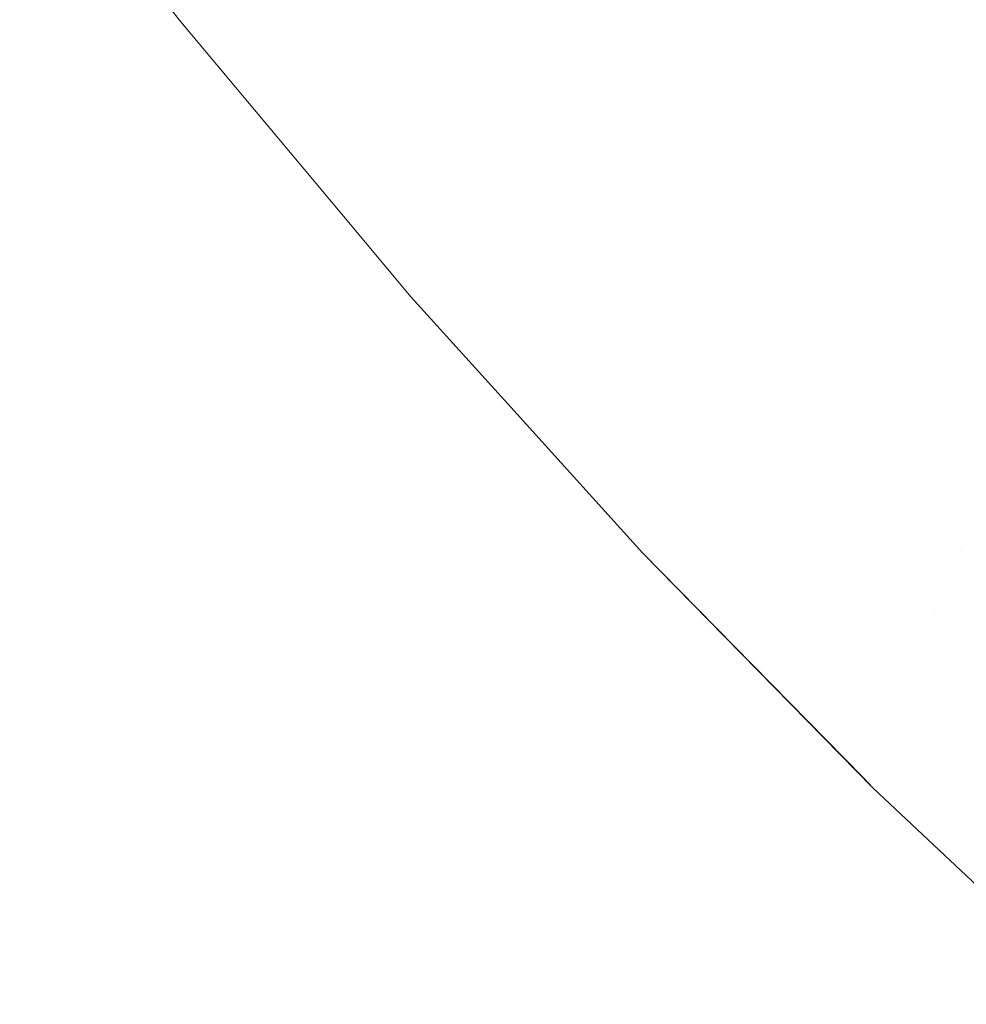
# Model space of a CAD drawing. Header units: centimetres. Extents: x -17.1 to 18.2, y 4.2 to 6.
# Tile 1 of 256: x -17.06385 to -17.05554, y 4.21442 to 4.22306. Entities that reach past the tile are written whole.
import ezdxf

# ---------------------------------------------------------------- set-up
doc = ezdxf.new("R2010")
doc.units = ezdxf.units.CM
doc.header["$LTSCALE"] = 2.54
doc.layers.add('Lucido design-1', color=7, linetype='Continuous')

# ---------------------------------------------------------------- blocks, each defined once
blk = doc.blocks.new('Gruppo-3-1')
at = {"color": 7, "linetype": 'Continuous', "lineweight": 9}
for points, invisible_edges in [([(-17.0580248, 4.2227766, -2276.2945904), (-17.0576763, 4.223492, -2276.2916647), (-17.0590882, 4.2251064, -2276.2916647), (-17.0594498, 4.224406, -2276.2945904)], 15), ([(-17.0580248, 4.2227766, -2276.9497496), (-17.0594498, 4.224406, -2276.9497496), (-17.0590882, 4.2251064, -2276.9526752), (-17.0576763, 4.223492, -2276.9526752)], 15), ([(-17.0558548, 4.2227232, -2276.2887813), (-17.0554574, 4.2235894, -2276.2859436), (-17.0568814, 4.2251242, -2276.2859436), (-17.0572948, 4.2242752, -2276.2887813)], 15), ([(-17.0568814, 4.2251242, -2276.9583964), (-17.0554574, 4.2235894, -2276.9583964), (-17.0558548, 4.2227232, -2276.9555586), (-17.0572948, 4.2242752, -2276.9555586)], 15), ([(-17.0614691, 4.2249111, -2276.3005536), (-17.0617313, 4.2244316, -2276.3035833), (-17.0603196, 4.2227216, -2276.3035833), (-17.0600664, 4.223212, -2276.3005536)], 15), ([(-17.0614691, 4.2249111, -2276.9437864), (-17.0600664, 4.223212, -2276.9437864), (-17.0603196, 4.2227216, -2276.9407566), (-17.0617313, 4.2244316, -2276.9407566)], 15), ([(-17.0638452, 4.2248781, -2276.92217), (-17.0624447, 4.2230613, -2276.92217), (-17.0624447, 4.2230613, -2276.32217), (-17.0638452, 4.2248781, -2276.32217)], 10), ([(-17.0605351, 4.2223042, -2276.3066398), (-17.0603196, 4.2227216, -2276.3035833), (-17.0617313, 4.2244316, -2276.3035833), (-17.0619544, 4.2240234, -2276.3066398)], 15), ([(-17.0617313, 4.2244316, -2276.9407566), (-17.0603196, 4.2227216, -2276.9407566), (-17.0605351, 4.2223042, -2276.9377002), (-17.0619544, 4.2240234, -2276.9377002)], 15), ([(-17.0594498, 4.224406, -2276.2945904), (-17.0597762, 4.223774, -2276.2975546), (-17.0583393, 4.2221309, -2276.2975546), (-17.0580248, 4.2227766, -2276.2945904)], 15), ([(-17.0583393, 4.2221309, -2276.9467854), (-17.0597762, 4.223774, -2276.9467854), (-17.0594498, 4.224406, -2276.9497496), (-17.0580248, 4.2227766, -2276.9497496)], 15), ([(-17.0572948, 4.2242752, -2276.2887813), (-17.0576763, 4.223492, -2276.2916647), (-17.0562215, 4.2219239, -2276.2916647), (-17.0558548, 4.2227232, -2276.2887813)], 15), ([(-17.0572948, 4.2242752, -2276.9555586), (-17.0558548, 4.2227232, -2276.9555586), (-17.0562215, 4.2219239, -2276.9526752), (-17.0576763, 4.223492, -2276.9526752)], 15), ([(-17.0619544, 4.2240234, -2276.3066398), (-17.0621378, 4.2236879, -2276.3097186), (-17.0607123, 4.2219611, -2276.3097186), (-17.0605351, 4.2223042, -2276.3066398)], 15), ([(-17.0619544, 4.2240234, -2276.9377002), (-17.0605351, 4.2223042, -2276.9377002), (-17.0607123, 4.2219611, -2276.9346213), (-17.0621378, 4.2236879, -2276.9346213)], 15), ([(-17.0586189, 4.2215568, -2276.3005536), (-17.0583393, 4.2221309, -2276.2975546), (-17.0597762, 4.223774, -2276.2975546), (-17.0600664, 4.223212, -2276.3005536)], 15), ([(-17.0586189, 4.2215568, -2276.9437864), (-17.0600664, 4.223212, -2276.9437864), (-17.0597762, 4.223774, -2276.9467854), (-17.0583393, 4.2221309, -2276.9467854)], 15), ([(-17.0608506, 4.2216932, -2276.3128155), (-17.0607123, 4.2219611, -2276.3097186), (-17.0621378, 4.2236879, -2276.3097186), (-17.062281, 4.2234259, -2276.3128155)], 15), ([(-17.0621378, 4.2236879, -2276.9346213), (-17.0607123, 4.2219611, -2276.9346213), (-17.0608506, 4.2216932, -2276.9315244), (-17.062281, 4.2234259, -2276.9315244)], 15), ([(-17.054373, 4.2212203, -2276.2887813), (-17.0539922, 4.2221034, -2276.2859436), (-17.0554574, 4.2235894, -2276.2859436), (-17.0558548, 4.2227232, -2276.2887813)], 15), ([(-17.054373, 4.2212203, -2276.9555586), (-17.0558548, 4.2227232, -2276.9555586), (-17.0554574, 4.2235894, -2276.9583964), (-17.0539922, 4.2221034, -2276.9583964)], 15), ([(-17.0565563, 4.2211939, -2276.2945904), (-17.0562215, 4.2219239, -2276.2916647), (-17.0576763, 4.223492, -2276.2916647), (-17.0580248, 4.2227766, -2276.2945904)], 15), ([(-17.0576763, 4.223492, -2276.9526752), (-17.0562215, 4.2219239, -2276.9526752), (-17.0565563, 4.2211939, -2276.9497496), (-17.0580248, 4.2227766, -2276.9497496)], 15), ([(-17.062281, 4.2234259, -2276.3128155), (-17.0623836, 4.2232382, -2276.3159261), (-17.0609497, 4.2215013, -2276.3159261), (-17.0608506, 4.2216932, -2276.3128155)], 15), ([(-17.062281, 4.2234259, -2276.9315244), (-17.0608506, 4.2216932, -2276.9315244), (-17.0609497, 4.2215013, -2276.9284139), (-17.0623836, 4.2232382, -2276.9284139)], 15), ([(-17.0610093, 4.2213859, -2276.3190457), (-17.0609497, 4.2215013, -2276.3159261), (-17.0623836, 4.2232382, -2276.3159261), (-17.0624453, 4.2231253, -2276.3190457)], 15), ([(-17.0623836, 4.2232382, -2276.9284139), (-17.0609497, 4.2215013, -2276.9284139), (-17.0610093, 4.2213859, -2276.9252942), (-17.0624453, 4.2231253, -2276.9252942)], 15), ([(-17.0600664, 4.223212, -2276.3005536), (-17.0603196, 4.2227216, -2276.3035833), (-17.0588629, 4.2210559, -2276.3035833), (-17.0586189, 4.2215568, -2276.3005536)], 15), ([(-17.0588629, 4.2210559, -2276.9407566), (-17.0603196, 4.2227216, -2276.9407566), (-17.0600664, 4.223212, -2276.9437864), (-17.0586189, 4.2215568, -2276.9437864)], 15), ([(-17.0624453, 4.2231253, -2276.3190457), (-17.0624447, 4.2230613, -2276.32217), (-17.061019, 4.2213558, -2276.32217), (-17.0610093, 4.2213859, -2276.3190457)], 13), ([(-17.0624453, 4.2231253, -2276.9252942), (-17.0610093, 4.2213859, -2276.9252942), (-17.061019, 4.2213558, -2276.92217), (-17.0624447, 4.2230613, -2276.92217)], 11), ([(-17.061019, 4.2213558, -2276.32217), (-17.0624447, 4.2230613, -2276.32217), (-17.0624447, 4.2230613, -2276.92217), (-17.061019, 4.2213558, -2276.92217)], 10), ([(-17.0580248, 4.2227766, -2276.2945904), (-17.0583393, 4.2221309, -2276.2975546), (-17.0568586, 4.220535, -2276.2975546), (-17.0565563, 4.2211939, -2276.2945904)], 15), ([(-17.0580248, 4.2227766, -2276.9497496), (-17.0565563, 4.2211939, -2276.9497496), (-17.0568586, 4.220535, -2276.9467854), (-17.0583393, 4.2221309, -2276.9467854)], 15), ([(-17.0590705, 4.2206296, -2276.3066398), (-17.0588629, 4.2210559, -2276.3035833), (-17.0603196, 4.2227216, -2276.3035833), (-17.0605351, 4.2223042, -2276.3066398)], 15), ([(-17.0590705, 4.2206296, -2276.9377002), (-17.0605351, 4.2223042, -2276.9377002), (-17.0603196, 4.2227216, -2276.9407566), (-17.0588629, 4.2210559, -2276.9407566)], 15), ([(-17.0558548, 4.2227232, -2276.2887813), (-17.0562215, 4.2219239, -2276.2916647), (-17.0547243, 4.2204056, -2276.2916647), (-17.054373, 4.2212203, -2276.2887813)], 15), ([(-17.0547243, 4.2204056, -2276.9526752), (-17.0562215, 4.2219239, -2276.9526752), (-17.0558548, 4.2227232, -2276.9555586), (-17.054373, 4.2212203, -2276.9555586)], 15), ([(-17.0605351, 4.2223042, -2276.3066398), (-17.0607123, 4.2219611, -2276.3097186), (-17.0592412, 4.2202791, -2276.3097186), (-17.0590705, 4.2206296, -2276.3066398)], 15), ([(-17.0592412, 4.2202791, -2276.9346213), (-17.0607123, 4.2219611, -2276.9346213), (-17.0605351, 4.2223042, -2276.9377002), (-17.0590705, 4.2206296, -2276.9377002)], 15), ([(-17.0571273, 4.2199492, -2276.3005536), (-17.0568586, 4.220535, -2276.2975546), (-17.0583393, 4.2221309, -2276.2975546), (-17.0586189, 4.2215568, -2276.3005536)], 15), ([(-17.0583393, 4.2221309, -2276.9467854), (-17.0568586, 4.220535, -2276.9467854), (-17.0571273, 4.2199492, -2276.9437864), (-17.0586189, 4.2215568, -2276.9437864)], 15), ([(-17.0593745, 4.2200054, -2276.3128155), (-17.0592412, 4.2202791, -2276.3097186), (-17.0607123, 4.2219611, -2276.3097186), (-17.0608506, 4.2216932, -2276.3128155)], 15), ([(-17.0593745, 4.2200054, -2276.9315244), (-17.0608506, 4.2216932, -2276.9315244), (-17.0607123, 4.2219611, -2276.9346213), (-17.0592412, 4.2202791, -2276.9346213)], 15), ([(-17.0550453, 4.2196614, -2276.2945904), (-17.0547243, 4.2204056, -2276.2916647), (-17.0562215, 4.2219239, -2276.2916647), (-17.0565563, 4.2211939, -2276.2945904)], 15), ([(-17.0550453, 4.2196614, -2276.9497496), (-17.0565563, 4.2211939, -2276.9497496), (-17.0562215, 4.2219239, -2276.9526752), (-17.0547243, 4.2204056, -2276.9526752)], 15), ([(-17.0608506, 4.2216932, -2276.3128155), (-17.0609497, 4.2215013, -2276.3159261), (-17.05947, 4.2198094, -2276.3159261), (-17.0593745, 4.2200054, -2276.3128155)], 15), ([(-17.05947, 4.2198094, -2276.9284139), (-17.0609497, 4.2215013, -2276.9284139), (-17.0608506, 4.2216932, -2276.9315244), (-17.0593745, 4.2200054, -2276.9315244)], 15), ([(-17.0586189, 4.2215568, -2276.3005536), (-17.0588629, 4.2210559, -2276.3035833), (-17.0573618, 4.219438, -2276.3035833), (-17.0571273, 4.2199492, -2276.3005536)], 15), ([(-17.0586189, 4.2215568, -2276.9437864), (-17.0571273, 4.2199492, -2276.9437864), (-17.0573618, 4.219438, -2276.9407566), (-17.0588629, 4.2210559, -2276.9407566)], 15), ([(-17.0595274, 4.2196915, -2276.3190457), (-17.05947, 4.2198094, -2276.3159261), (-17.0609497, 4.2215013, -2276.3159261), (-17.0610093, 4.2213859, -2276.3190457)], 15), ([(-17.0595274, 4.2196915, -2276.9252942), (-17.0610093, 4.2213859, -2276.9252942), (-17.0609497, 4.2215013, -2276.9284139), (-17.05947, 4.2198094, -2276.9284139)], 15), ([(-17.0610093, 4.2213859, -2276.3190457), (-17.061019, 4.2213558, -2276.32217), (-17.0604111, 4.2206286, -2276.32217)], 9), ([(-17.0604111, 4.2206286, -2276.92217), (-17.061019, 4.2213558, -2276.92217), (-17.0610093, 4.2213859, -2276.9252942)], 10), ([(-17.0595274, 4.2196915, -2276.3190457), (-17.0610093, 4.2213859, -2276.3190457), (-17.0604111, 4.2206286, -2276.32217)], 11), ([(-17.0604111, 4.2206286, -2276.92217), (-17.0610093, 4.2213859, -2276.9252942), (-17.0595274, 4.2196915, -2276.9252942)], 11), ([(-17.061019, 4.2213558, -2276.92217), (-17.0604111, 4.2206286, -2276.92217), (-17.0604111, 4.2206286, -2276.32217), (-17.061019, 4.2213558, -2276.32217)], 10), ([(-17.0565563, 4.2211939, -2276.2945904), (-17.0568586, 4.220535, -2276.2975546), (-17.0553349, 4.2189897, -2276.2975546), (-17.0550453, 4.2196614, -2276.2945904)], 15), ([(-17.0553349, 4.2189897, -2276.9467854), (-17.0568586, 4.220535, -2276.9467854), (-17.0565563, 4.2211939, -2276.9497496), (-17.0550453, 4.2196614, -2276.9497496)], 15), ([(-17.0575614, 4.219003, -2276.3066398), (-17.0573618, 4.219438, -2276.3035833), (-17.0588629, 4.2210559, -2276.3035833), (-17.0590705, 4.2206296, -2276.3066398)], 15), ([(-17.0588629, 4.2210559, -2276.9407566), (-17.0573618, 4.219438, -2276.9407566), (-17.0575614, 4.219003, -2276.9377002), (-17.0590705, 4.2206296, -2276.9377002)], 15), ([(-17.0604111, 4.2206286, -2276.32217), (-17.0595357, 4.219662, -2276.32217), (-17.0595274, 4.2196915, -2276.3190457)], 10), ([(-17.0595357, 4.219662, -2276.32217), (-17.0604111, 4.2206286, -2276.32217), (-17.0604111, 4.2206286, -2276.92217), (-17.0595357, 4.219662, -2276.92217)], 10), ([(-17.0595274, 4.2196915, -2276.9252942), (-17.0595357, 4.219662, -2276.92217), (-17.0604111, 4.2206286, -2276.92217)], 9), ([(-17.0590705, 4.2206296, -2276.3066398), (-17.0592412, 4.2202791, -2276.3097186), (-17.0577254, 4.2186453, -2276.3097186), (-17.0575614, 4.219003, -2276.3066398)], 15), ([(-17.0590705, 4.2206296, -2276.9377002), (-17.0575614, 4.219003, -2276.9377002), (-17.0577254, 4.2186453, -2276.9346213), (-17.0592412, 4.2202791, -2276.9346213)], 15), ([(-17.0555924, 4.2183925, -2276.3005536), (-17.0553349, 4.2189897, -2276.2975546), (-17.0568586, 4.220535, -2276.2975546), (-17.0571273, 4.2199492, -2276.3005536)], 15), ([(-17.0555924, 4.2183925, -2276.9437864), (-17.0571273, 4.2199492, -2276.9437864), (-17.0568586, 4.220535, -2276.9467854), (-17.0553349, 4.2189897, -2276.9467854)], 15), ([(-17.0578535, 4.2183661, -2276.3128155), (-17.0577254, 4.2186453, -2276.3097186), (-17.0592412, 4.2202791, -2276.3097186), (-17.0593745, 4.2200054, -2276.3128155)], 15), ([(-17.0592412, 4.2202791, -2276.9346213), (-17.0577254, 4.2186453, -2276.9346213), (-17.0578535, 4.2183661, -2276.9315244), (-17.0593745, 4.2200054, -2276.9315244)], 15), ([(-17.0593745, 4.2200054, -2276.3128155), (-17.05947, 4.2198094, -2276.3159261), (-17.0579453, 4.218166, -2276.3159261), (-17.0578535, 4.2183661, -2276.3128155)], 15), ([(-17.0593745, 4.2200054, -2276.9315244), (-17.0578535, 4.2183661, -2276.9315244), (-17.0579453, 4.218166, -2276.9284139), (-17.05947, 4.2198094, -2276.9284139)], 15), ([(-17.0571273, 4.2199492, -2276.3005536), (-17.0573618, 4.219438, -2276.3035833), (-17.0558171, 4.2178715, -2276.3035833), (-17.0555924, 4.2183925, -2276.3005536)], 15), ([(-17.0558171, 4.2178715, -2276.9407566), (-17.0573618, 4.219438, -2276.9407566), (-17.0571273, 4.2199492, -2276.9437864), (-17.0555924, 4.2183925, -2276.9437864)], 15), ([(-17.0580005, 4.2180457, -2276.3190457), (-17.0579453, 4.218166, -2276.3159261), (-17.05947, 4.2198094, -2276.3159261), (-17.0595274, 4.2196915, -2276.3190457)], 15), ([(-17.05947, 4.2198094, -2276.9284139), (-17.0579453, 4.218166, -2276.9284139), (-17.0580005, 4.2180457, -2276.9252942), (-17.0595274, 4.2196915, -2276.9252942)], 15), ([(-17.0595274, 4.2196915, -2276.3190457), (-17.0595357, 4.219662, -2276.32217), (-17.0583797, 4.2183856, -2276.32217)], 9), ([(-17.0583797, 4.2183856, -2276.92217), (-17.0595357, 4.219662, -2276.92217), (-17.0595274, 4.2196915, -2276.9252942)], 10), ([(-17.0595357, 4.219662, -2276.92217), (-17.0583797, 4.2183856, -2276.92217), (-17.0583797, 4.2183856, -2276.32217), (-17.0595357, 4.219662, -2276.32217)], 10), ([(-17.0583797, 4.2183856, -2276.32217), (-17.0580005, 4.2180457, -2276.3190457), (-17.0595274, 4.2196915, -2276.3190457)], 11), ([(-17.0595274, 4.2196915, -2276.9252942), (-17.0580005, 4.2180457, -2276.9252942), (-17.0583797, 4.2183856, -2276.92217)], 11), ([(-17.0560084, 4.217428, -2276.3066398), (-17.0558171, 4.2178715, -2276.3035833), (-17.0573618, 4.219438, -2276.3035833), (-17.0575614, 4.219003, -2276.3066398)], 15), ([(-17.0560084, 4.217428, -2276.9377002), (-17.0575614, 4.219003, -2276.9377002), (-17.0573618, 4.219438, -2276.9407566), (-17.0558171, 4.2178715, -2276.9407566)], 15), ([(-17.0575614, 4.219003, -2276.3066398), (-17.0577254, 4.2186453, -2276.3097186), (-17.0561656, 4.2170634, -2276.3097186), (-17.0560084, 4.217428, -2276.3066398)], 15), ([(-17.0561656, 4.2170634, -2276.9346213), (-17.0577254, 4.2186453, -2276.9346213), (-17.0575614, 4.219003, -2276.9377002), (-17.0560084, 4.217428, -2276.9377002)], 15), ([(-17.0540152, 4.2168903, -2276.3005536), (-17.0537692, 4.2174985, -2276.2975546), (-17.0553349, 4.2189897, -2276.2975546), (-17.0555924, 4.2183925, -2276.3005536)], 15), ([(-17.0555924, 4.2183925, -2276.9437864), (-17.0553349, 4.2189897, -2276.9467854), (-17.0537692, 4.2174985, -2276.9467854), (-17.0538961, 4.2171848, -2276.94529)], 15), ([(-17.0562884, 4.2167787, -2276.3128155), (-17.0561656, 4.2170634, -2276.3097186), (-17.0577254, 4.2186453, -2276.3097186), (-17.0578535, 4.2183661, -2276.3128155)], 15), ([(-17.0562884, 4.2167787, -2276.9315244), (-17.0578535, 4.2183661, -2276.9315244), (-17.0577254, 4.2186453, -2276.9346213), (-17.0561656, 4.2170634, -2276.9346213)], 15), ([(-17.0580005, 4.2180457, -2276.3190457), (-17.0583797, 4.2183856, -2276.32217), (-17.0564451, 4.216413, -2276.32217), (-17.0564292, 4.2164522, -2276.3190457)], 13), ([(-17.0583797, 4.2183856, -2276.92217), (-17.0563551, 4.2163212, -2276.92217), (-17.0563551, 4.2163212, -2276.32217), (-17.0564451, 4.216413, -2276.32217)], 10), ([(-17.0564451, 4.216413, -2276.32217), (-17.0583797, 4.2183856, -2276.32217), (-17.0583797, 4.2183856, -2276.92217)], 10), ([(-17.0563551, 4.2163212, -2276.92217), (-17.0583797, 4.2183856, -2276.92217), (-17.0580005, 4.2180457, -2276.9252942), (-17.0564292, 4.2164522, -2276.9252942)], 14), ([(-17.0578535, 4.2183661, -2276.3128155), (-17.0579453, 4.218166, -2276.3159261), (-17.0563763, 4.2165748, -2276.3159261), (-17.0562884, 4.2167787, -2276.3128155)], 15), ([(-17.0563763, 4.2165748, -2276.9284139), (-17.0579453, 4.218166, -2276.9284139), (-17.0578535, 4.2183661, -2276.9315244), (-17.0562884, 4.2167787, -2276.9315244)], 15), ([(-17.0555924, 4.2183925, -2276.3005536), (-17.0558171, 4.2178715, -2276.3035833), (-17.0542299, 4.2163597, -2276.3035833), (-17.0540152, 4.2168903, -2276.3005536)], 15), ([(-17.0558171, 4.2178715, -2276.9407566), (-17.0555924, 4.2183925, -2276.9437864), (-17.0540152, 4.2168903, -2276.9437864), (-17.0541265, 4.2166152, -2276.9422751)], 15), ([(-17.0538961, 4.2171848, -2276.94529), (-17.0540152, 4.2168903, -2276.9437864), (-17.0555924, 4.2183925, -2276.9437864)], 11), ([(-17.0564292, 4.2164522, -2276.3190457), (-17.0563763, 4.2165748, -2276.3159261), (-17.0579453, 4.218166, -2276.3159261), (-17.0580005, 4.2180457, -2276.3190457)], 15), ([(-17.0564292, 4.2164522, -2276.9252942), (-17.0580005, 4.2180457, -2276.9252942), (-17.0579453, 4.218166, -2276.9284139), (-17.0563763, 4.2165748, -2276.9284139)], 15), ([(-17.0544126, 4.2159081, -2276.3066398), (-17.0542299, 4.2163597, -2276.3035833), (-17.0558171, 4.2178715, -2276.3035833), (-17.0560084, 4.217428, -2276.3066398)], 15), ([(-17.0558171, 4.2178715, -2276.9407566), (-17.0542299, 4.2163597, -2276.9407566), (-17.0544126, 4.2159081, -2276.9377002), (-17.0560084, 4.217428, -2276.9377002)], 15), ([(-17.0541265, 4.2166152, -2276.9422751), (-17.0542299, 4.2163597, -2276.9407566), (-17.0558171, 4.2178715, -2276.9407566)], 11), ([(-17.0560084, 4.217428, -2276.3066398), (-17.0561656, 4.2170634, -2276.3097186), (-17.0545628, 4.2155368, -2276.3097186), (-17.0544126, 4.2159081, -2276.3066398)], 15), ([(-17.0560084, 4.217428, -2276.9377002), (-17.0544126, 4.2159081, -2276.9377002), (-17.0545628, 4.2155368, -2276.9346213), (-17.0561656, 4.2170634, -2276.9346213)], 15), ([(-17.0546801, 4.2152468, -2276.3128155), (-17.0545628, 4.2155368, -2276.3097186), (-17.0561656, 4.2170634, -2276.3097186), (-17.0562884, 4.2167787, -2276.3128155)], 15), ([(-17.0561656, 4.2170634, -2276.9346213), (-17.0545628, 4.2155368, -2276.9346213), (-17.0546801, 4.2152468, -2276.9315244), (-17.0562884, 4.2167787, -2276.9315244)], 15), ([(-17.0562884, 4.2167787, -2276.3128155), (-17.0563763, 4.2165748, -2276.3159261), (-17.0547641, 4.2150392, -2276.3159261), (-17.0546801, 4.2152468, -2276.3128155)], 15), ([(-17.0562884, 4.2167787, -2276.9315244), (-17.0546801, 4.2152468, -2276.9315244), (-17.0547641, 4.2150392, -2276.9284139), (-17.0563763, 4.2165748, -2276.9284139)], 15), ([(-17.0548146, 4.2149143, -2276.3190457), (-17.0547641, 4.2150392, -2276.3159261), (-17.0563763, 4.2165748, -2276.3159261), (-17.0564292, 4.2164522, -2276.3190457)], 15), ([(-17.0563763, 4.2165748, -2276.9284139), (-17.0547641, 4.2150392, -2276.9284139), (-17.0548146, 4.2149143, -2276.9252942), (-17.0564292, 4.2164522, -2276.9252942)], 15), ([(-17.0564292, 4.2164522, -2276.3190457), (-17.0564451, 4.216413, -2276.32217), (-17.0563551, 4.2163212, -2276.32217)], 9), ([(-17.0563551, 4.2163212, -2276.32217), (-17.0543411, 4.2144248, -2276.32217), (-17.0548146, 4.2149143, -2276.3190457), (-17.0564292, 4.2164522, -2276.3190457)], 14), ([(-17.0564292, 4.2164522, -2276.9252942), (-17.0548146, 4.2149143, -2276.9252942), (-17.0548245, 4.21488, -2276.92217), (-17.0563551, 4.2163212, -2276.92217)], 11), ([(-17.0543411, 4.2144248, -2276.32217), (-17.0563551, 4.2163212, -2276.32217), (-17.0563551, 4.2163212, -2276.92217), (-17.0548245, 4.21488, -2276.92217)], 10)]:
    blk.add_3dface(points, dxfattribs=dict(at, invisible_edges=invisible_edges))
blk = doc.blocks.new('Gruppo-4-1')
at = {"color": 7}
blk.add_blockref('Gruppo-3-1', (0, 0), dxfattribs=at)

msp = doc.modelspace()

# ---------------------------------------------------------------- block references
at = {"layer": 'Lucido design-1', "color": 7}
msp.add_blockref('Gruppo-4-1', (0, 0), dxfattribs=at)

doc.saveas('drawing.dxf')
